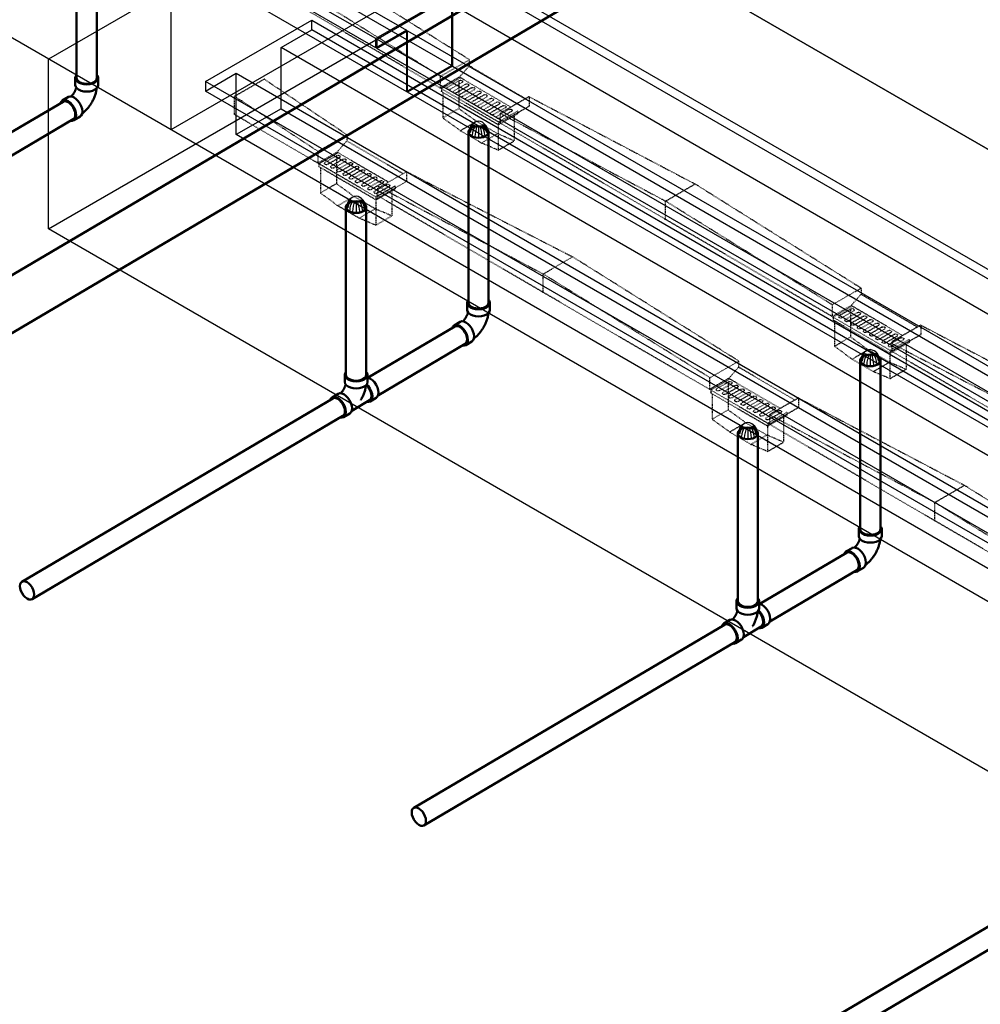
# Model space of a CAD drawing. Header units: inches. Extents: x 175 to 32888, y -1032 to 703.
# Tile 8 of 44: x 688 to 855, y 63 to 233. Entities that reach past the tile are written whole.
import ezdxf
from ezdxf import colors
from ezdxf.entities.mleader import LeaderData, LeaderLine
from ezdxf.math import Vec2, Vec3

# ---------------------------------------------------------------- set-up
doc = ezdxf.new("R2010")
doc.units = ezdxf.units.IN
doc.header["$LTSCALE"] = 0.5
doc.header["$MEASUREMENT"] = 0
doc.linetypes.add('HIDDEN2', pattern=[0.1875, 0.125, -0.0625])
for name, color, linetype in [('M-DETL-LIGHT', 1, 'Continuous'), ('M-SECT-PATT', 8, 'Continuous'), ('P-PIPE', 3, 'Continuous'), ('S-ANNO-DIMS', 1, 'Continuous')]:
    doc.layers.add(name, color=color, linetype=linetype)
doc.styles.add('Annotative', font='romans.shx', dxfattribs={"width": 0.8, "height": 0.125})

# ---------------------------------------------------------------- blocks, each defined once
blk = doc.blocks.new('Tee Reducing Sanitary - PVC - Sch 40 - DWV - Standard-1095242-DRAINAGE ISOMETRIC')
at = {"layer": 'P-PIPE', "color": 90, "lineweight": 50}
for p, q in [((1207.93, -120.52), (1207.93, -121.74)), ((1211.88, -121.74), (1211.88, -120.52)), ((1206.8, -123.78), (1205.73, -124.41)), ((1212.33, -125.12), (1213.39, -124.49)), ((1209.15, -126.73), (1212.22, -124.92)), ((1207.74, -127.82), (1208.8, -127.19))]:
    blk.add_line(p, q, dxfattribs=at)
for points in [[(1208.11, -120.05, 0), (1207.99, -120.22, 0), (1207.93, -120.52, 0), (1207.99, -120.81, 0), (1208.19, -121.09, 0), (1208.51, -121.32, 0)], [(1208.51, -121.32, 0), (1208.92, -121.51, 0), (1209.39, -121.62, 0), (1209.91, -121.66, 0), (1210.42, -121.62, 0), (1210.9, -121.51, 0), (1211.3, -121.32, 0), (1211.62, -121.09, 0), (1211.82, -120.81, 0), (1211.88, -120.52, 0), (1211.82, -120.22, 0), (1211.65, -119.99, 0)], [(1211.9, -121.01, 0), (1212.01, -121.02, 0), (1212.37, -121.18, 0)], [(1208.1, -122.18, 0), (1208.06, -122.32, 0), (1208.03, -122.39, 0), (1208.01, -122.46, 0), (1207.98, -122.54, 0), (1207.95, -122.61, 0), (1207.92, -122.69, 0), (1207.89, -122.76, 0), (1207.85, -122.84, 0), (1207.81, -122.91, 0), (1207.77, -122.98, 0), (1207.73, -123.06, 0), (1207.69, -123.13, 0), (1207.64, -123.2, 0), (1207.6, -123.27, 0), (1207.55, -123.33, 0), (1207.5, -123.4, 0), (1207.45, -123.46, 0), (1207.4, -123.52, 0), (1207.35, -123.58, 0), (1207.3, -123.64, 0), (1207.25, -123.69, 0), (1207.24, -123.7, 0)], [(1208.51, -122.55, 0), (1208.19, -122.31, 0), (1207.99, -122.04, 0), (1207.93, -121.74, 0)], [(1211.88, -121.74, 0), (1211.82, -122.04, 0), (1211.62, -122.31, 0), (1211.3, -122.55, 0), (1210.9, -122.73, 0), (1210.42, -122.84, 0), (1209.91, -122.88, 0), (1209.39, -122.84, 0), (1208.92, -122.73, 0), (1208.51, -122.55, 0)], [(1211.61, -122.37, 0), (1211.61, -122.39, 0), (1211.59, -122.55, 0), (1211.56, -122.7, 0), (1211.53, -122.86, 0), (1211.49, -123.02, 0), (1211.45, -123.18, 0), (1211.41, -123.33, 0), (1211.36, -123.49, 0), (1211.31, -123.64, 0), (1211.25, -123.8, 0), (1211.19, -123.95, 0), (1211.12, -124.1, 0), (1211.06, -124.25, 0), (1210.98, -124.4, 0), (1210.91, -124.54, 0), (1210.83, -124.69, 0), (1210.75, -124.83, 0), (1210.72, -124.88, 0)], [(1211.69, -122.28, 0), (1211.93, -122.54, 0), (1212.19, -122.91, 0), (1212.39, -123.32, 0), (1212.52, -123.73, 0), (1212.56, -124.13, 0), (1212.53, -124.47, 0), (1212.41, -124.74, 0), (1212.21, -124.92, 0)], [(1211.78, -125.18, 0), (1212.04, -125.21, 0), (1212.33, -125.12, 0), (1212.55, -124.91, 0), (1212.68, -124.61, 0), (1212.73, -124.22, 0), (1212.68, -123.78, 0), (1212.53, -123.31, 0), (1212.31, -122.85, 0), (1212.01, -122.42, 0), (1211.76, -122.16, 0)], [(1212.37, -121.18, 0), (1212.74, -121.44, 0), (1213.08, -121.8, 0), (1213.37, -122.22, 0), (1213.59, -122.68, 0), (1213.74, -123.15, 0), (1213.79, -123.59, 0), (1213.74, -123.98, 0), (1213.61, -124.29, 0), (1213.4, -124.48, 0)], [(1206.72, -124.51, 0), (1206.36, -124.35, 0), (1206.03, -124.32, 0), (1205.74, -124.41, 0), (1205.52, -124.61, 0), (1205.42, -124.84, 0)], [(1206.8, -123.78, 0), (1207.09, -123.69, 0), (1207.42, -123.73, 0), (1207.79, -123.88, 0)], [(1207.79, -123.88, 0), (1208.15, -124.15, 0), (1208.49, -124.5, 0), (1208.78, -124.92, 0), (1209, -125.39, 0), (1209.15, -125.85, 0), (1209.2, -126.3, 0), (1209.16, -126.69, 0), (1209.02, -126.99, 0), (1208.8, -127.2, 0)], [(1207.12, -127.88, 0), (1207.45, -127.91, 0), (1207.74, -127.82, 0), (1207.96, -127.62, 0), (1208.09, -127.31, 0), (1208.14, -126.92, 0), (1208.09, -126.48, 0), (1207.94, -126.01, 0), (1207.72, -125.55, 0), (1207.43, -125.13, 0), (1207.09, -124.77, 0), (1206.72, -124.51, 0)]]:
    blk.add_polyline3d(points, dxfattribs=at)
blk = doc.blocks.new('Bend - PVC - Sch 40 - DWV_USACE - Standard-V30-DRAINAGE ISOMETRIC')
at = {"layer": 'P-PIPE', "color": 90, "lineweight": 50}
for p, q in [((1286.15, -165.68), (1286.15, -166.91)), ((1290.11, -166.91), (1290.11, -165.68)), ((1284.96, -168.98), (1283.9, -169.6)), ((1285.91, -173.01), (1286.97, -172.39))]:
    blk.add_line(p, q, dxfattribs=at)
for points in [[(1286.3, -165.28, 0), (1286.22, -165.38, 0), (1286.15, -165.68, 0), (1286.22, -165.98, 0), (1286.42, -166.25, 0), (1286.73, -166.49, 0)], [(1286.73, -166.49, 0), (1287.14, -166.67, 0), (1287.62, -166.78, 0), (1288.13, -166.82, 0), (1288.64, -166.78, 0), (1289.12, -166.67, 0), (1289.53, -166.49, 0), (1289.85, -166.25, 0), (1290.04, -165.98, 0), (1290.11, -165.68, 0), (1290.04, -165.38, 0), (1289.97, -165.28, 0)], [(1286.73, -167.71, 0), (1286.42, -167.48, 0), (1286.22, -167.2, 0), (1286.15, -166.91, 0)], [(1290.11, -166.91, 0), (1290.04, -167.2, 0), (1289.85, -167.48, 0), (1289.53, -167.71, 0), (1289.12, -167.89, 0), (1288.64, -168.01, 0), (1288.13, -168.05, 0), (1287.62, -168.01, 0), (1287.14, -167.89, 0), (1286.73, -167.71, 0)], [(1286.32, -167.35, 0), (1286.3, -167.41, 0), (1286.28, -167.48, 0), (1286.26, -167.55, 0), (1286.24, -167.63, 0), (1286.21, -167.7, 0), (1286.18, -167.77, 0), (1286.15, -167.85, 0), (1286.12, -167.92, 0), (1286.08, -167.99, 0), (1286.04, -168.07, 0), (1286, -168.14, 0), (1285.96, -168.21, 0), (1285.92, -168.28, 0), (1285.87, -168.35, 0), (1285.83, -168.42, 0), (1285.78, -168.49, 0), (1285.73, -168.56, 0), (1285.68, -168.62, 0), (1285.63, -168.68, 0), (1285.58, -168.74, 0), (1285.53, -168.79, 0), (1285.48, -168.85, 0), (1285.43, -168.89, 0), (1285.42, -168.9, 0)], [(1289.85, -167.48, 0), (1289.84, -167.55, 0), (1289.82, -167.71, 0), (1289.79, -167.87, 0), (1289.76, -168.03, 0), (1289.72, -168.18, 0), (1289.68, -168.34, 0), (1289.63, -168.5, 0), (1289.59, -168.65, 0), (1289.53, -168.8, 0), (1289.48, -168.96, 0), (1289.42, -169.11, 0), (1289.35, -169.26, 0), (1289.28, -169.41, 0), (1289.21, -169.56, 0), (1289.14, -169.7, 0), (1289.06, -169.85, 0), (1288.98, -169.99, 0), (1288.89, -170.13, 0), (1288.8, -170.27, 0), (1288.71, -170.4, 0), (1288.62, -170.54, 0), (1288.52, -170.67, 0), (1288.42, -170.8, 0), (1288.32, -170.93, 0), (1288.21, -171.05, 0), (1288.1, -171.17, 0), (1287.99, -171.29, 0), (1287.88, -171.4, 0), (1287.76, -171.51, 0), (1287.64, -171.62, 0), (1287.51, -171.73, 0), (1287.39, -171.83, 0), (1287.33, -171.87, 0)], [(1284.89, -169.7, 0), (1284.53, -169.55, 0), (1284.19, -169.51, 0), (1283.91, -169.6, 0), (1283.69, -169.8, 0), (1283.6, -170, 0)], [(1285.44, -173.09, 0), (1285.62, -173.1, 0), (1285.91, -173.02, 0), (1286.13, -172.81, 0), (1286.26, -172.5, 0), (1286.31, -172.12, 0), (1286.25, -171.67, 0), (1286.11, -171.2, 0), (1285.89, -170.74, 0), (1285.59, -170.32, 0), (1285.25, -169.96, 0), (1284.89, -169.7, 0)], [(1284.96, -168.98, 0), (1284.97, -168.97, 0), (1285.25, -168.89, 0), (1285.59, -168.92, 0), (1285.95, -169.08, 0)], [(1285.95, -169.08, 0), (1286.31, -169.34, 0), (1286.65, -169.69, 0), (1286.95, -170.12, 0), (1287.17, -170.58, 0), (1287.31, -171.05, 0), (1287.37, -171.49, 0), (1287.32, -171.88, 0), (1287.19, -172.19, 0), (1286.97, -172.39, 0)]]:
    blk.add_polyline3d(points, dxfattribs=at)
for centre, start, end in [((1287.17, -166.17), 126.6849, 134.3783), ((1289.1, -166.17), 45.6217, 53.3151)]:
    blk.add_arc(centre, 1.24, start, end, dxfattribs=at)
blk = doc.blocks.new('Mechanical_Box_H_rvt-1-DRAINAGE ISOMETRIC')
at = {"layer": 'M-DETL-LIGHT', "linetype": 'HIDDEN2'}
for p, q in [((761.06, 221.22), (703.26, 254.92)), ((766.09, 226.15), (737.33, 244.18)), ((761.06, 223.27), (732.23, 241.2)), ((766.09, 226.09), (761.06, 223.22)), ((766.09, 226.09), (766.09, 225.06)), ((764.39, 223.12), (766.09, 225.06)), ((775.84, 219.38), (766.09, 225.06)), ((725.43, 219.79), (730.53, 222.77)), ((744.87, 213.14), (730.53, 222.77)), ((761.06, 223.22), (761.06, 221.22)), ((764.39, 223.12), (761.06, 221.22)), ((764.58, 223), (761.26, 221.11)), ((764.37, 222.52), (762.34, 221.36)), ((764.81, 222.17), (762.76, 221)), ((765.45, 221.9), (763.42, 220.74)), ((764.28, 222.44), (764.28, 217.68)), ((773.3, 217.92), (764.38, 223.12)), ((771.43, 215.18), (761.06, 221.22)), ((761.26, 221.11), (761.26, 220.6)), ((771.14, 214.84), (761.26, 220.6)), ((761.5, 220.46), (761.5, 216.06)), ((765.88, 221.54), (763.83, 220.37)), ((766.52, 221.27), (764.49, 220.11)), ((766.96, 220.92), (764.91, 219.74)), ((767.6, 220.64), (765.57, 219.48)), ((768.03, 220.29), (765.98, 219.12)), ((768.67, 220.02), (766.64, 218.86)), ((725.43, 216.56), (725.43, 219.79)), ((739.85, 210.27), (725.43, 219.79)), ((769.1, 219.66), (767.06, 218.49)), ((769.74, 219.39), (767.71, 218.23)), ((770.18, 219.04), (768.13, 217.87)), ((770.82, 218.77), (768.79, 217.6)), ((771.25, 218.41), (769.2, 217.24)), ((776.45, 219.72), (771.43, 216.85)), ((776.45, 219.72), (805.21, 204.6)), ((776.45, 219.72), (776.45, 218.05)), ((739.85, 208.22), (725.43, 216.62)), ((761.5, 216.06), (764.28, 217.68)), ((767.31, 215.45), (764.28, 217.68)), ((771.89, 218.14), (769.86, 216.98)), ((772.33, 217.78), (770.28, 216.61)), ((772.97, 217.51), (770.94, 216.35)), ((774.46, 217.24), (771.14, 215.34)), ((774.46, 216.74), (771.14, 214.84)), ((773.4, 217.16), (771.35, 215.99)), ((776.45, 218.05), (771.43, 215.18)), ((771.43, 216.85), (800.11, 201.63)), ((771.43, 216.85), (771.43, 215.18)), ((774.46, 217.24), (774.46, 216.74)), ((764.53, 213.83), (761.5, 216.06)), ((764.53, 213.83), (767.31, 215.45)), ((770.99, 213.31), (767.31, 215.45)), ((828.95, 181.65), (771.14, 215.34)), ((771.14, 215.34), (771.14, 214.84)), ((773.89, 216.41), (773.89, 212.07)), ((768.21, 211.69), (764.53, 213.83)), ((768.21, 211.69), (770.99, 213.31)), ((773.89, 212.07), (770.99, 213.31)), ((771.11, 214.86), (771.11, 210.46)), ((744.87, 213.08), (739.85, 210.21)), ((743.17, 210.12), (744.87, 212.06)), ((744.87, 213.08), (744.87, 212.06)), ((754.63, 206.37), (744.87, 212.06)), ((771.11, 210.46), (768.21, 211.69)), ((771.11, 210.46), (773.89, 212.07)), ((739.85, 210.21), (739.85, 208.22)), ((743.17, 210.12), (739.85, 208.22)), ((743.37, 210), (740.05, 208.1)), ((752.08, 204.92), (743.17, 210.11)), ((750.21, 202.17), (739.85, 208.22)), ((740.05, 208.1), (740.05, 207.6)), ((743.16, 209.52), (741.13, 208.36)), ((743.6, 209.16), (741.55, 207.99)), ((744.23, 208.89), (742.21, 207.73)), ((744.67, 208.54), (742.62, 207.36)), ((743.07, 209.44), (743.07, 204.67)), ((745.31, 208.26), (743.28, 207.1)), ((749.93, 201.83), (740.05, 207.6)), ((740.29, 207.46), (740.29, 203.05)), ((745.74, 207.91), (743.69, 206.74)), ((746.38, 207.64), (744.35, 206.48)), ((746.82, 207.28), (744.77, 206.11)), ((747.46, 207.01), (745.43, 205.85)), ((747.89, 206.66), (745.84, 205.49)), ((748.53, 206.39), (746.5, 205.23)), ((755.24, 206.72), (750.21, 203.85)), ((755.24, 206.72), (784, 191.98)), ((755.24, 206.72), (755.24, 205.05)), ((740.29, 203.05), (743.07, 204.67)), ((746.09, 202.45), (743.07, 204.67)), ((748.97, 206.03), (746.92, 204.86)), ((749.6, 205.76), (747.58, 204.6)), ((750.04, 205.41), (747.99, 204.23)), ((750.68, 205.13), (748.65, 203.97)), ((751.11, 204.78), (749.06, 203.61)), ((755.24, 205.05), (750.21, 202.17)), ((743.31, 200.83), (740.29, 203.05)), ((751.75, 204.51), (749.72, 203.35)), ((753.25, 204.24), (749.93, 202.34)), ((753.25, 203.73), (749.93, 201.83)), ((752.19, 204.15), (750.14, 202.98)), ((750.21, 204.23), (778.9, 189.01)), ((750.21, 203.85), (750.21, 202.17)), ((752.68, 203.41), (752.68, 199.07)), ((753.25, 204.24), (753.25, 203.73)), ((800.11, 201.63), (805.21, 204.6)), ((833.97, 186.57), (805.21, 204.6)), ((743.31, 200.83), (746.09, 202.45)), ((749.78, 200.3), (746.09, 202.45)), ((749.9, 201.85), (749.9, 197.45)), ((807.73, 169.02), (749.93, 202.72)), ((749.93, 202.34), (749.93, 201.83)), ((800.11, 198.4), (800.11, 201.63)), ((828.95, 183.7), (800.11, 201.63)), ((747, 198.68), (743.31, 200.83)), ((747, 198.68), (749.78, 200.3)), ((752.68, 199.07), (749.78, 200.3)), ((749.9, 197.45), (747, 198.68)), ((749.9, 197.45), (752.68, 199.07)), ((778.9, 189.01), (784, 191.98)), ((812.76, 173.95), (784, 191.98)), ((778.9, 185.77), (778.9, 189.01)), ((807.73, 171.08), (778.9, 189.01)), ((833.97, 186.52), (828.95, 183.65)), ((833.97, 186.52), (833.97, 185.49)), ((832.27, 183.55), (833.97, 185.49)), ((843.73, 179.81), (833.97, 185.49)), ((828.95, 183.65), (828.95, 181.65)), ((832.27, 183.55), (828.95, 181.65)), ((832.46, 183.43), (829.14, 181.53)), ((832.26, 182.95), (830.23, 181.79)), ((832.69, 182.6), (830.64, 181.43)), ((832.16, 182.87), (832.16, 178.11)), ((841.18, 178.35), (832.26, 183.55)), ((839.31, 175.61), (828.95, 181.65)), ((829.14, 181.53), (829.14, 181.03)), ((839.03, 175.27), (829.14, 181.03)), ((829.38, 180.89), (829.38, 176.49)), ((833.33, 182.32), (831.3, 181.16)), ((833.76, 181.97), (831.72, 180.8)), ((834.4, 181.7), (832.37, 180.54)), ((834.84, 181.34), (832.79, 180.17)), ((835.48, 181.07), (833.45, 179.91)), ((835.91, 180.72), (833.86, 179.55)), ((836.55, 180.45), (834.52, 179.29)), ((836.99, 180.09), (834.94, 178.92)), ((837.63, 179.82), (835.6, 178.66)), ((838.06, 179.47), (836.01, 178.29)), ((838.7, 179.19), (836.67, 178.03)), ((844.33, 180.15), (839.31, 177.28)), ((844.33, 180.15), (873.09, 165.1)), ((844.33, 180.15), (844.33, 178.48)), ((829.38, 176.49), (832.16, 178.11)), ((835.19, 175.88), (832.16, 178.11)), ((839.13, 178.84), (837.09, 177.67)), ((839.77, 178.57), (837.74, 177.41)), ((840.21, 178.21), (838.16, 177.04)), ((840.85, 177.94), (838.82, 176.78)), ((842.34, 177.67), (839.03, 175.77)), ((841.28, 177.59), (839.23, 176.42)), ((844.33, 178.48), (839.31, 175.61)), ((842.34, 177.67), (842.34, 177.17)), ((832.41, 174.26), (829.38, 176.49)), ((832.41, 174.26), (835.19, 175.88)), ((838.87, 173.73), (835.19, 175.88)), ((842.34, 177.17), (839.03, 175.27)), ((897.03, 141.96), (839.03, 175.77)), ((839.03, 175.77), (839.03, 175.27)), ((839.31, 177.28), (839.31, 175.61)), ((839.31, 176.96), (867.99, 162.12)), ((841.77, 176.84), (841.77, 172.5)), ((836.09, 172.11), (832.41, 174.26)), ((838.99, 175.29), (838.99, 170.88)), ((812.76, 173.89), (807.73, 171.02)), ((811.06, 170.92), (812.76, 172.87)), ((812.76, 173.89), (812.76, 172.87)), ((822.51, 167.18), (812.76, 172.87)), ((836.09, 172.11), (838.87, 173.73)), ((841.77, 172.5), (838.87, 173.73)), ((838.99, 170.88), (841.77, 172.5)), ((807.73, 171.02), (807.73, 169.02)), ((811.06, 170.92), (807.73, 169.02)), ((811.25, 170.8), (807.93, 168.91)), ((819.97, 165.72), (811.05, 170.92)), ((838.99, 170.88), (836.09, 172.11)), ((818.1, 162.98), (807.73, 169.02)), ((807.93, 168.91), (807.93, 168.4)), ((811.04, 170.32), (809.01, 169.16)), ((811.48, 169.97), (809.43, 168.8)), ((812.12, 169.7), (810.09, 168.54)), ((812.55, 169.34), (810.5, 168.17)), ((810.95, 170.24), (810.95, 165.48)), ((813.19, 169.07), (811.16, 167.91)), ((817.81, 162.64), (807.93, 168.4)), ((808.17, 168.26), (808.17, 163.86)), ((813.63, 168.72), (811.58, 167.55)), ((814.27, 168.45), (812.24, 167.29)), ((814.7, 168.09), (812.65, 166.92)), ((815.34, 167.82), (813.31, 166.66)), ((815.77, 167.47), (813.72, 166.29)), ((816.41, 167.19), (814.38, 166.03)), ((823.12, 167.53), (818.1, 164.65)), ((823.12, 167.53), (851.88, 152.41)), ((823.12, 167.53), (823.12, 165.86)), ((808.17, 163.86), (810.95, 165.48)), ((813.98, 163.25), (810.95, 165.48)), ((816.85, 166.84), (814.8, 165.67)), ((817.49, 166.57), (815.46, 165.41)), ((817.92, 166.21), (815.87, 165.04)), ((818.56, 165.94), (816.53, 164.78)), ((819, 165.59), (816.95, 164.42)), ((823.12, 165.86), (818.1, 162.98)), ((811.2, 161.64), (808.17, 163.86)), ((819.64, 165.32), (817.61, 164.16)), ((821.13, 165.04), (817.81, 163.15)), ((821.13, 164.54), (817.81, 162.64)), ((820.07, 164.96), (818.02, 163.79)), ((818.1, 164.65), (846.78, 149.44)), ((818.1, 164.65), (818.1, 162.98)), ((820.56, 164.21), (820.56, 159.88)), ((821.13, 165.04), (821.13, 164.54)), ((811.2, 161.64), (813.98, 163.25)), ((817.66, 161.11), (813.98, 163.25)), ((817.78, 162.66), (817.78, 158.26)), ((875.61, 129.45), (817.81, 163.15)), ((817.81, 163.15), (817.81, 162.64)), ((814.88, 159.49), (811.2, 161.64)), ((814.88, 159.49), (817.66, 161.11)), ((820.56, 159.88), (817.66, 161.11)), ((817.78, 158.26), (814.88, 159.49)), ((817.78, 158.26), (820.56, 159.88)), ((846.78, 149.44), (851.88, 152.41)), ((880.64, 134.38), (851.88, 152.41)), ((846.78, 146.2), (846.78, 149.44)), ((875.61, 131.5), (846.78, 149.44))]:
    blk.add_line(p, q, dxfattribs=at)
at = {"layer": 'M-DETL-LIGHT', "linetype": 'Continuous'}
for p, q in [((767.7, 214.66), (767.7, 212.75)), ((746.48, 201.66), (746.48, 199.74)), ((835.58, 175.09), (835.58, 173.18)), ((814.37, 162.46), (814.37, 160.55))]:
    blk.add_line(p, q, dxfattribs=at)
at = {"layer": 'M-DETL-LIGHT', "color": 1, "linetype": 'Continuous'}
for centre, radius, start, end in [((767.87, 213.71), 1.78, 95.745, 183.3375), ((767.84, 213.65), 1.67, 129.6759, 176.1977), ((767.52, 213.71), 1.78, 356.6625, 84.255), ((767.55, 213.65), 1.67, 3.8023, 50.3241), ((768.38, 213.23), 2.13, 131.7697, 173.1765), ((769.32, 213.02), 2.73, 141.495, 179.1974), ((773.49, 212.42), 6.43, 159.6343, 176.2953), ((761.91, 212.42), 6.43, 3.7047, 20.3657), ((766.07, 213.02), 2.73, 0.8026, 38.505), ((767.01, 213.23), 2.13, 6.8235, 48.2303), ((746.66, 200.7), 1.78, 95.745, 183.3375), ((746.63, 200.65), 1.67, 129.6759, 176.1977), ((747.17, 200.22), 2.13, 131.7697, 173.1765), ((748.11, 200.02), 2.73, 141.495, 179.1974), ((752.27, 199.42), 6.43, 159.6343, 176.2953), ((746.31, 200.7), 1.78, 356.6625, 84.255), ((740.69, 199.42), 6.43, 3.7047, 20.3657), ((744.86, 200.02), 2.73, 0.8026, 38.505), ((745.8, 200.22), 2.13, 6.8235, 48.2303), ((746.34, 200.65), 1.67, 3.8023, 50.3241), ((835.76, 174.14), 1.78, 95.745, 183.3375), ((835.4, 174.14), 1.78, 356.6625, 84.255), ((835.72, 174.08), 1.67, 129.6759, 176.1977), ((836.27, 173.66), 2.13, 131.7697, 173.1765), ((837.2, 173.45), 2.73, 141.495, 179.1974), ((841.37, 172.85), 6.43, 159.6343, 176.2953), ((829.79, 172.85), 6.43, 3.7047, 20.3657), ((833.95, 173.45), 2.73, 0.8026, 38.505), ((834.89, 173.66), 2.13, 6.8235, 48.2303), ((835.43, 174.08), 1.67, 3.8023, 50.3241), ((814.54, 161.51), 1.78, 95.745, 183.3375), ((814.51, 161.46), 1.67, 129.6759, 176.1977), ((815.05, 161.03), 2.13, 131.7697, 173.1765), ((815.99, 160.82), 2.73, 141.495, 179.1974), ((820.16, 160.22), 6.43, 159.6343, 176.2953), ((814.19, 161.51), 1.78, 356.6625, 84.255), ((808.57, 160.22), 6.43, 3.7047, 20.3657), ((812.74, 160.82), 2.73, 0.8026, 38.505), ((813.68, 161.03), 2.13, 6.8235, 48.2303), ((814.22, 161.46), 1.67, 3.8023, 50.3241)]:
    blk.add_arc(centre, radius, start, end, dxfattribs=at)
at = {"layer": 'M-DETL-LIGHT', "linetype": 'HIDDEN2', "extrusion": (0, 0, -1)}
for centre, start_param, end_param in [((764.57, 222.33), 4.095331, 7.203451), ((765.64, 221.71), 4.095331, 7.203451), ((762.57, 221.19), 0.920266, 4.095331), ((763.65, 220.56), 0.920266, 4.095331), ((764.72, 219.94), 0.920266, 4.095331), ((766.72, 221.08), 4.095331, 7.203451), ((767.79, 220.45), 4.095331, 7.203451), ((768.87, 219.83), 4.095331, 7.203451), ((765.79, 219.31), 0.920266, 4.095331), ((766.87, 218.69), 0.920266, 4.095331), ((769.94, 219.2), 4.095331, 7.203451), ((771.01, 218.58), 4.095331, 7.203451), ((767.94, 218.06), 0.920266, 4.095331), ((769.02, 217.43), 0.920266, 4.095331), ((770.09, 216.81), 0.920266, 4.095331), ((772.09, 217.95), 4.095331, 7.203451), ((773.16, 217.32), 4.095331, 7.203451), ((771.16, 216.18), 0.920266, 4.095331), ((741.36, 208.18), 0.920266, 4.095331), ((743.36, 209.33), 4.095331, 7.203451), ((744.43, 208.7), 4.095331, 7.203451), ((745.51, 208.07), 4.095331, 7.203451), ((742.43, 207.56), 0.920266, 4.095331), ((743.51, 206.93), 0.920266, 4.095331), ((744.58, 206.31), 0.920266, 4.095331), ((746.58, 207.45), 4.095331, 7.203451), ((747.65, 206.82), 4.095331, 7.203451), ((748.73, 206.2), 4.095331, 7.203451), ((745.66, 205.68), 0.920266, 4.095331), ((746.73, 205.05), 0.920266, 4.095331), ((749.8, 205.57), 4.095331, 7.203451), ((750.88, 204.94), 4.095331, 7.203451), ((747.8, 204.43), 0.920266, 4.095331), ((748.88, 203.8), 0.920266, 4.095331), ((749.95, 203.18), 0.920266, 4.095331), ((751.95, 204.32), 4.095331, 7.203451), ((832.45, 182.76), 4.095331, 7.203451), ((830.46, 181.62), 0.920266, 4.095331), ((831.53, 180.99), 0.920266, 4.095331), ((833.53, 182.14), 4.095331, 7.203451), ((834.6, 181.51), 4.095331, 7.203451), ((835.68, 180.88), 4.095331, 7.203451), ((832.6, 180.37), 0.920266, 4.095331), ((833.68, 179.74), 0.920266, 4.095331), ((834.75, 179.11), 0.920266, 4.095331), ((836.75, 180.26), 4.095331, 7.203451), ((837.82, 179.63), 4.095331, 7.203451), ((838.9, 179.01), 4.095331, 7.203451), ((835.83, 178.49), 0.920266, 4.095331), ((836.9, 177.86), 0.920266, 4.095331), ((837.97, 177.24), 0.920266, 4.095331), ((839.97, 178.38), 4.095331, 7.203451), ((841.05, 177.75), 4.095331, 7.203451), ((839.05, 176.61), 0.920266, 4.095331), ((809.24, 168.99), 0.920266, 4.095331), ((811.24, 170.14), 4.095331, 7.203451), ((812.31, 169.51), 4.095331, 7.203451), ((813.39, 168.88), 4.095331, 7.203451), ((810.32, 168.37), 0.920266, 4.095331), ((811.39, 167.74), 0.920266, 4.095331), ((812.46, 167.11), 0.920266, 4.095331), ((814.46, 168.26), 4.095331, 7.203451), ((815.54, 167.63), 4.095331, 7.203451), ((816.61, 167), 4.095331, 7.203451), ((813.54, 166.49), 0.920266, 4.095331), ((814.61, 165.86), 0.920266, 4.095331), ((817.68, 166.38), 4.095331, 7.203451), ((818.76, 165.75), 4.095331, 7.203451), ((815.69, 165.24), 0.920266, 4.095331), ((816.76, 164.61), 0.920266, 4.095331), ((817.83, 163.98), 0.920266, 4.095331), ((819.83, 165.13), 4.095331, 7.203451)]:
    blk.add_ellipse(centre, major_axis=(0.355, 0.042), ratio=0.675017, start_param=start_param, end_param=end_param, dxfattribs=at)
at = {"layer": 'M-DETL-LIGHT', "linetype": 'HIDDEN2'}
for centre in [(767.7, 213.61), (746.48, 200.6), (835.58, 174.03), (814.37, 161.41)]:
    blk.add_ellipse(centre, major_axis=(1.6, 0), ratio=0.6329, start_param=0, end_param=3.141593, dxfattribs=at)
at = {"layer": 'M-DETL-LIGHT', "extrusion": (0, 0, -1)}
for centre in [(767.7, 213.61), (746.48, 200.6), (835.58, 174.03), (814.37, 161.41)]:
    blk.add_ellipse(centre, major_axis=(1.6, 0), ratio=0.6329, start_param=0, end_param=3.141593, dxfattribs=at)
at = {"layer": 'P-PIPE', "color": 90, "lineweight": 50}
for p, q in [((842.94, 280.81), (644.82, 164.04)), ((649.2, 156.61), (847.32, 273.38)), ((698.06, 253.18), (698.06, 222.97)), ((701.56, 222.97), (701.56, 253.18)), ((695.7, 218.85), (620.7, 174.65)), ((622.48, 171.63), (697.48, 215.83)), ((765.95, 213.61), (765.95, 184.03)), ((769.45, 184.03), (769.45, 213.61)), ((744.73, 200.6), (744.73, 171.54)), ((748.23, 171.54), (748.23, 200.6)), ((763.58, 179.91), (748.56, 171.06)), ((750.34, 168.04), (765.36, 176.9)), ((833.83, 174.03), (833.83, 144.84)), ((837.33, 144.84), (837.33, 174.03)), ((742.43, 167.44), (688.58, 135.71)), ((690.36, 132.69), (744.21, 164.43)), ((812.62, 161.41), (812.62, 132.34)), ((816.12, 132.34), (816.12, 161.41)), ((831.46, 140.72), (816.43, 131.86)), ((818.2, 128.84), (833.24, 137.7)), ((810.31, 128.25), (756.47, 96.52)), ((758.24, 93.5), (812.09, 125.24)), ((878.19, 89.06), (824.35, 57.33)), ((826.12, 54.31), (879.97, 86.05))]:
    blk.add_line(p, q, dxfattribs=at)
for points in [[(698.58, 222.25, 0), (698.3, 222.46, 0), (698.12, 222.71, 0), (698.06, 222.97, 0)], [(701.05, 222.25, 0), (700.69, 222.09, 0), (700.27, 221.99, 0), (699.81, 221.96, 0), (699.36, 221.99, 0), (698.94, 222.09, 0), (698.58, 222.25, 0)], [(701.56, 222.97, 0), (701.5, 222.71, 0), (701.33, 222.46, 0), (701.05, 222.25, 0)], [(695.7, 218.85, 0), (695.96, 218.93, 0), (696.26, 218.9, 0), (696.57, 218.76, 0)], [(696.57, 218.76, 0), (696.9, 218.53, 0), (697.2, 218.22, 0), (697.45, 217.84, 0), (697.65, 217.43, 0), (697.78, 217.02, 0), (697.83, 216.63, 0)], [(697.83, 216.63, 0), (697.79, 216.28, 0), (697.67, 216.01, 0), (697.48, 215.83, 0)], [(766.46, 214.32, 0), (766.18, 214.11, 0), (766.01, 213.87, 0), (765.95, 213.61, 0), (766.01, 213.34, 0), (766.18, 213.1, 0), (766.46, 212.89, 0)], [(768.93, 214.32, 0), (768.57, 214.48, 0), (768.15, 214.58, 0), (767.7, 214.62, 0), (767.24, 214.58, 0), (766.82, 214.48, 0), (766.46, 214.32, 0)], [(768.93, 212.89, 0), (769.21, 213.1, 0), (769.39, 213.34, 0), (769.45, 213.61, 0), (769.39, 213.87, 0), (769.21, 214.11, 0), (768.93, 214.32, 0)], [(766.46, 212.89, 0), (766.82, 212.73, 0), (767.24, 212.63, 0), (767.7, 212.6, 0), (768.15, 212.63, 0), (768.57, 212.73, 0), (768.93, 212.89, 0)], [(745.25, 201.31, 0), (744.97, 201.11, 0), (744.79, 200.86, 0), (744.73, 200.6, 0), (744.79, 200.34, 0), (744.97, 200.09, 0), (745.25, 199.89, 0)], [(747.72, 201.31, 0), (747.36, 201.47, 0), (746.94, 201.58, 0), (746.48, 201.61, 0), (746.03, 201.58, 0), (745.61, 201.47, 0), (745.25, 201.31, 0)], [(747.72, 199.89, 0), (748, 200.09, 0), (748.17, 200.34, 0), (748.23, 200.6, 0), (748.17, 200.86, 0), (748, 201.11, 0), (747.72, 201.31, 0)], [(745.25, 199.89, 0), (745.61, 199.72, 0), (746.03, 199.62, 0), (746.48, 199.59, 0), (746.94, 199.62, 0), (747.36, 199.72, 0), (747.72, 199.89, 0)], [(766.46, 183.32, 0), (766.18, 183.53, 0), (766.01, 183.77, 0), (765.95, 184.03, 0)], [(768.93, 183.32, 0), (768.57, 183.16, 0), (768.15, 183.06, 0), (767.7, 183.02, 0), (767.24, 183.06, 0), (766.82, 183.16, 0), (766.46, 183.32, 0)], [(769.45, 184.03, 0), (769.39, 183.77, 0), (769.21, 183.53, 0), (768.93, 183.32, 0)], [(763.59, 179.91, 0), (763.84, 179.99, 0), (764.14, 179.96, 0), (764.46, 179.83, 0)], [(764.46, 179.83, 0), (764.78, 179.59, 0), (765.08, 179.28, 0), (765.34, 178.9, 0), (765.54, 178.5, 0), (765.66, 178.08, 0), (765.71, 177.69, 0)], [(765.71, 177.69, 0), (765.67, 177.35, 0), (765.55, 177.07, 0), (765.36, 176.9, 0)], [(834.34, 174.75, 0), (834.06, 174.54, 0), (833.89, 174.3, 0), (833.83, 174.03, 0), (833.89, 173.77, 0), (834.06, 173.53, 0), (834.34, 173.32, 0)], [(836.82, 174.75, 0), (836.45, 174.91, 0), (836.03, 175.01, 0), (835.58, 175.04, 0), (835.13, 175.01, 0), (834.7, 174.91, 0), (834.34, 174.75, 0)], [(836.82, 173.32, 0), (837.09, 173.53, 0), (837.27, 173.77, 0), (837.33, 174.03, 0), (837.27, 174.3, 0), (837.09, 174.54, 0), (836.82, 174.75, 0)], [(834.34, 173.32, 0), (834.7, 173.16, 0), (835.13, 173.06, 0), (835.58, 173.02, 0), (836.03, 173.06, 0), (836.45, 173.16, 0), (836.82, 173.32, 0)], [(745.25, 170.82, 0), (744.97, 171.03, 0), (744.79, 171.27, 0), (744.73, 171.54, 0)], [(747.72, 170.82, 0), (747.36, 170.66, 0), (746.94, 170.56, 0), (746.48, 170.53, 0), (746.03, 170.56, 0), (745.61, 170.66, 0), (745.25, 170.82, 0)], [(748.23, 171.54, 0), (748.17, 171.27, 0), (748, 171.03, 0), (747.72, 170.82, 0)], [(742.43, 167.45, 0), (742.69, 167.53, 0), (742.98, 167.49, 0), (743.3, 167.36, 0)], [(743.3, 167.36, 0), (743.62, 167.13, 0), (743.92, 166.81, 0), (744.18, 166.44, 0), (744.38, 166.03, 0), (744.51, 165.61, 0), (744.55, 165.22, 0)], [(744.55, 165.22, 0), (744.52, 164.88, 0), (744.4, 164.61, 0), (744.2, 164.43, 0)], [(813.13, 162.12, 0), (812.85, 161.91, 0), (812.68, 161.67, 0), (812.62, 161.41, 0), (812.68, 161.15, 0), (812.85, 160.9, 0), (813.13, 160.69, 0)], [(815.6, 162.12, 0), (815.24, 162.28, 0), (814.82, 162.38, 0), (814.37, 162.42, 0), (813.91, 162.38, 0), (813.49, 162.28, 0), (813.13, 162.12, 0)], [(815.6, 160.69, 0), (815.88, 160.9, 0), (816.06, 161.15, 0), (816.12, 161.41, 0), (816.06, 161.67, 0), (815.88, 161.91, 0), (815.6, 162.12, 0)], [(813.13, 160.69, 0), (813.49, 160.53, 0), (813.91, 160.43, 0), (814.37, 160.4, 0), (814.82, 160.43, 0), (815.24, 160.53, 0), (815.6, 160.69, 0)], [(834.34, 144.13, 0), (834.06, 144.33, 0), (833.89, 144.58, 0), (833.83, 144.84, 0)], [(836.82, 144.13, 0), (836.45, 143.96, 0), (836.03, 143.86, 0), (835.58, 143.83, 0), (835.13, 143.86, 0), (834.7, 143.96, 0), (834.34, 144.13, 0)], [(837.33, 144.84, 0), (837.27, 144.58, 0), (837.09, 144.33, 0), (836.82, 144.13, 0)], [(831.47, 140.72, 0), (831.72, 140.8, 0), (832.02, 140.77, 0), (832.34, 140.63, 0)], [(832.34, 140.63, 0), (832.66, 140.4, 0), (832.96, 140.09, 0), (833.22, 139.71, 0), (833.42, 139.3, 0), (833.54, 138.89, 0), (833.59, 138.5, 0)], [(833.59, 138.5, 0), (833.55, 138.15, 0), (833.43, 137.88, 0), (833.24, 137.71, 0)], [(689.46, 135.62, 0), (689.14, 135.76, 0), (688.84, 135.79, 0), (688.59, 135.71, 0), (688.39, 135.53, 0), (688.27, 135.26, 0), (688.23, 134.92, 0)], [(688.23, 134.92, 0), (688.28, 134.52, 0), (688.41, 134.11, 0), (688.61, 133.7, 0), (688.86, 133.33, 0), (689.16, 133.01, 0), (689.48, 132.78, 0)], [(690.71, 133.49, 0), (690.66, 133.88, 0), (690.54, 134.29, 0), (690.34, 134.7, 0), (690.08, 135.08, 0), (689.78, 135.39, 0), (689.46, 135.62, 0)], [(689.48, 132.78, 0), (689.8, 132.64, 0), (690.1, 132.61, 0), (690.36, 132.69, 0), (690.55, 132.87, 0), (690.67, 133.14, 0), (690.71, 133.49, 0)], [(813.13, 131.63, 0), (812.85, 131.84, 0), (812.68, 132.08, 0), (812.62, 132.34, 0), (812.62, 132.36, 0)], [(815.6, 131.63, 0), (815.24, 131.47, 0), (814.82, 131.37, 0), (814.37, 131.33, 0), (813.91, 131.37, 0), (813.49, 131.47, 0), (813.13, 131.63, 0)], [(816.12, 132.34, 0), (816.06, 132.08, 0), (815.88, 131.84, 0), (815.6, 131.63, 0)], [(810.32, 128.26, 0), (810.57, 128.33, 0), (810.87, 128.3, 0), (811.19, 128.17, 0)], [(811.19, 128.17, 0), (811.51, 127.93, 0), (811.81, 127.62, 0), (812.07, 127.25, 0), (812.26, 126.84, 0), (812.39, 126.42, 0), (812.44, 126.03, 0)], [(812.44, 126.03, 0), (812.4, 125.69, 0), (812.28, 125.42, 0), (812.08, 125.24, 0)], [(757.34, 96.43, 0), (757.02, 96.57, 0), (756.72, 96.6, 0), (756.47, 96.52, 0), (756.28, 96.34, 0), (756.16, 96.07, 0), (756.12, 95.72, 0)], [(756.12, 95.72, 0), (756.16, 95.33, 0), (756.29, 94.92, 0), (756.49, 94.51, 0), (756.75, 94.14, 0), (757.05, 93.82, 0), (757.37, 93.59, 0)], [(758.59, 94.3, 0), (758.55, 94.69, 0), (758.42, 95.1, 0), (758.22, 95.51, 0), (757.96, 95.88, 0), (757.66, 96.2, 0), (757.34, 96.43, 0)], [(757.37, 93.59, 0), (757.69, 93.45, 0), (757.98, 93.42, 0), (758.24, 93.5, 0), (758.43, 93.68, 0), (758.55, 93.95, 0), (758.59, 94.3, 0)]]:
    blk.add_polyline3d(points, dxfattribs=at)
for name, p in [('Bend - PVC - Sch 40 - DWV_USACE - Standard-V30-DRAINAGE ISOMETRIC', (-588.32, 388.65)), ('Bend - PVC - Sch 40 - DWV_USACE - Standard-V30-DRAINAGE ISOMETRIC', (-520.44, 349.71)), ('Tee Reducing Sanitary - PVC - Sch 40 - DWV - Standard-1095242-DRAINAGE ISOMETRIC', (-463.42, 292.05)), ('Bend - PVC - Sch 40 - DWV_USACE - Standard-V30-DRAINAGE ISOMETRIC', (-452.55, 310.52)), ('Tee Reducing Sanitary - PVC - Sch 40 - DWV - Standard-1095242-DRAINAGE ISOMETRIC', (-395.54, 252.86))]:
    blk.add_blockref(name, p, dxfattribs=at)

msp = doc.modelspace()

# ---------------------------------------------------------------- linework, layer by layer
at = {"layer": 'M-SECT-PATT', "lineweight": -3}
for p, q in [((939.24, 84.15), (351.63, 423.41)), ((466.89, 397.69), (755.21, 231.23)), ((749.91, 229.8), (461.59, 396.26)), ((749.91, 228.17), (461.59, 394.63)), ((762.99, 225.1), (474.67, 391.57)), ((466.89, 387.08), (755.21, 220.61)), ((943.48, 346.25), (714.38, 213.97)), ((693.16, 196.83), (820.44, 270.31)), ((2179.5, -553.53), (782.26, 253.17)), ((782.26, 253.17), (2187.99, -558.43)), ((724.64, 244.39), (693.16, 226.22)), ((768.47, 240.31), (989.09, 112.93)), ((714.38, 238.47), (714.38, 213.97)), ((765.11, 238.58), (749.91, 229.8)), ((989.09, 111.3), (768.47, 238.67)), ((762.99, 235.72), (762.99, 225.1)), ((983.79, 108.24), (763.17, 235.61)), ((763.17, 235.61), (763.17, 225)), ((720.4, 222.34), (738.79, 232.95)), ((738.79, 232.95), (984.86, 90.88)), ((738.79, 231.32), (738.79, 232.95)), ((733.48, 228.26), (738.79, 231.32)), ((984.86, 89.25), (738.79, 231.32)), ((755.21, 231.23), (749.91, 228.17)), ((750.09, 228.06), (755.39, 231.12)), ((755.21, 231.23), (755.21, 220.61)), ((755.39, 231.12), (976.01, 103.75)), ((755.39, 220.51), (755.39, 231.12)), ((749.91, 228.17), (749.91, 229.8)), ((970.7, 102.32), (750.09, 229.69)), ((750.09, 229.69), (750.09, 228.06)), ((733.48, 217.64), (733.48, 228.26)), ((979.56, 86.19), (733.48, 228.26)), ((970.7, 100.69), (750.09, 228.06)), ((693.16, 196.83), (693.16, 226.22)), ((720.4, 220.7), (725.7, 223.77)), ((725.7, 223.77), (971.78, 81.69)), ((725.7, 213.15), (725.7, 223.77)), ((755.21, 220.61), (762.99, 225.1)), ((763.17, 225), (755.39, 220.51)), ((763.17, 225), (1019.94, 76.75)), ((966.47, 80.27), (720.4, 222.34)), ((720.4, 222.34), (720.4, 220.7)), ((966.47, 78.63), (720.4, 220.7)), ((1012.16, 72.26), (755.39, 220.51)), ((733.48, 217.64), (725.7, 213.15)), ((733.48, 217.64), (1280.16, -97.99)), ((1272.39, -102.48), (725.7, 213.15)), ((939.24, 54.76), (693.16, 196.83))]:
    msp.add_line(p, q, dxfattribs=at)

# ---------------------------------------------------------------- block references
at = {"layer": 'P-PIPE', "lineweight": -3}
msp.add_blockref('Mechanical_Box_H_rvt-1-DRAINAGE ISOMETRIC', (0, 0), dxfattribs=at)

# ---------------------------------------------------------------- leaders
at = {"layer": 'S-ANNO-DIMS', "lineweight": -3}
ml = msp.add_multileader_mtext('Standard', dxfattribs=at)
ml.set_content('8" %%C SOLID PVC DRAIN', color=2, style='Annotative')
ml.set_leader_properties()
ml.build(insert=Vec2(0, 0))
ml.multileader.update_dxf_attribs({"text_right_attachment_type": 3, "dogleg_length": 0.125, "arrow_head_size": 17.28, "scale": 96})
ctx = ml.context
ctx.base_point, ctx.scale, ctx.char_height, ctx.arrow_head_size, ctx.landing_gap_size, ctx.plane_origin = Vec3(476.81, 148.93), 96, 12, 17.28, 9, Vec3(458.94, 146.17)
ctx.right_attachment = 3
notes = []
notes.append((ctx, [(1, (1, 1, 0), (624.75, 126.64), (-1, 0), 12, [(0, [(650.85, 161.63)], 0, [])])]))
ctx.mtext.insert, ctx.mtext.width, ctx.mtext.flow_direction = Vec3(485.81, 154.93), 135.1193, 5
for ctx, leaders in notes:
    for number, flags, end, landing, length, lines in leaders:
        leader = LeaderData()
        leader.index, (leader.has_last_leader_line, leader.has_dogleg_vector, leader.attachment_direction) = number, flags
        leader.last_leader_point, leader.dogleg_vector, leader.dogleg_length = Vec3(end), Vec3(landing), length
        for number, points, colour, breaks in lines:
            line = LeaderLine()
            line.index, line.vertices, line.color, line.breaks = number, Vec3.list(points), colors.encode_raw_color(colour), breaks
            leader.lines.append(line)
        ctx.leaders.append(leader)

doc.saveas('drawing.dxf')
